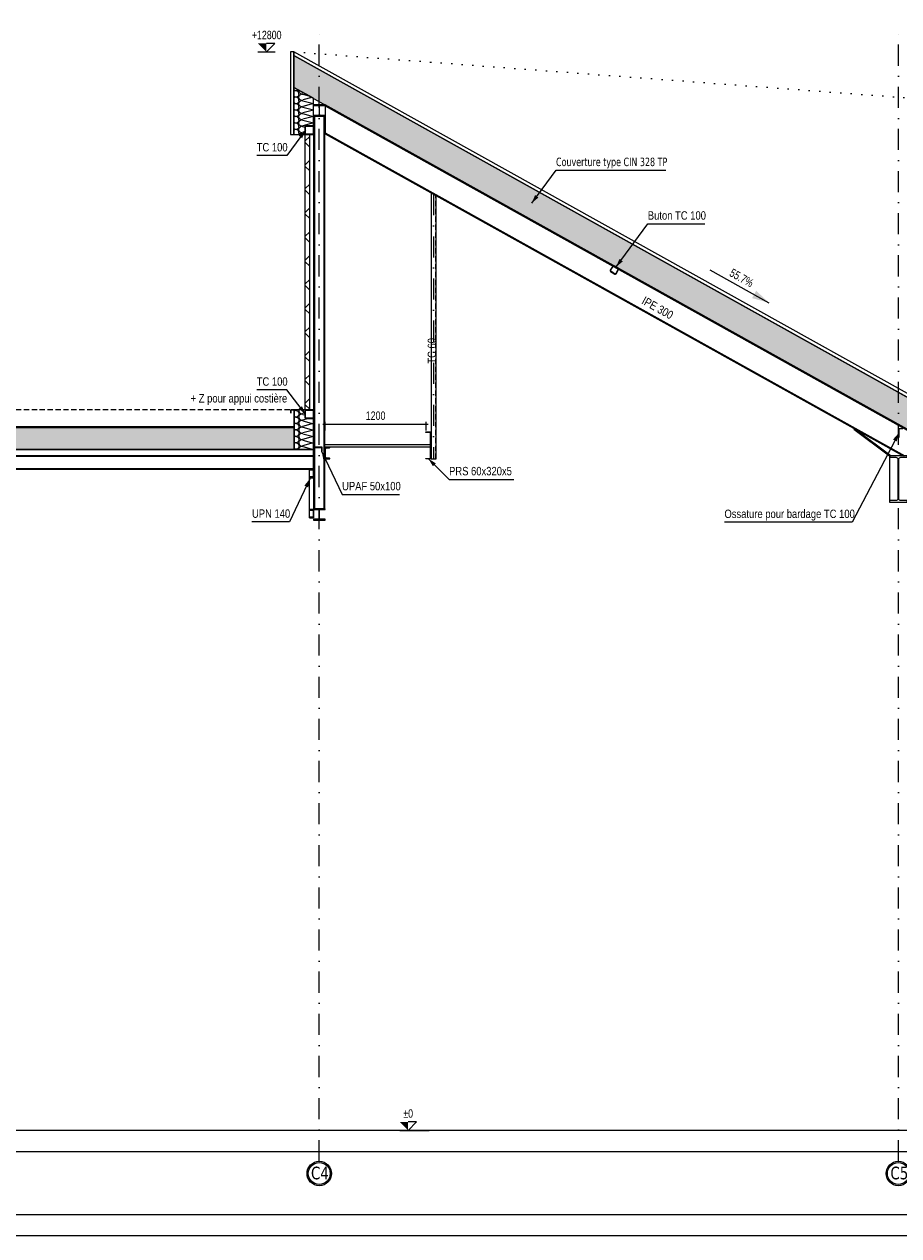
# Model space of a CAD drawing. Extents: x 293186 to 369035, y -341273 to -122059.
# Tile 24 of 64: x 303561 to 313936, y -247460 to -233082. Entities that reach past the tile are written whole.
import ezdxf

# ---------------------------------------------------------------- set-up
doc = ezdxf.new("R2010")
doc.units = 0
doc.header["$LTSCALE"] = 50
for name, pattern in [('DASHDOT', [10, 5, -2.5, 0, -2.5]), ('DOT', [2.5, 0, -2.5]), ('HIDDEN', [1.875, 1.25, -0.625])]:
    doc.linetypes.add(name, pattern=pattern)
doc.layers.get('0').update_dxf_attribs({"color": 1, "linetype": 'CONTINUOUS'})
doc.layers.add('ECHELLE_1_50', color=7, linetype='CONTINUOUS')
doc.styles.add('ARIAL', font='txt')
doc.styles.add('TAHOMA', font='txt')

# ---------------------------------------------------------------- blocks, each defined once
blk = doc.blocks.new('CDWK_EXTR_2')
at = {"color": 0}
blk.add_solid([(0, 0), (2, 0.5), (2, -0.5)], dxfattribs=at)
blk = doc.blocks.new('*D183')
at = {"layer": 'ECHELLE_1_50', "color": 150}
for p, q in [((308115, -246209), (308215, -246109)), ((308215, -246109), (308115, -246109)), ((308015, -246209), (308365, -246209))]:
    blk.add_line(p, q, dxfattribs=at)
blk.add_solid([(308115, -246209), (308115, -246109), (308015, -246109)], dxfattribs=at)
at = {"layer": 'ECHELLE_1_50', "color": 26, "style": 'ARIAL', "width": 0.75}
blk.add_text('%%P0', height=100, dxfattribs=at).set_placement((308058, -246059))
blk = doc.blocks.new('*D184')
at = {"layer": 'ECHELLE_1_50', "color": 150}
for p, q in [((306434, -233409), (306534, -233309)), ((306534, -233309), (306434, -233309)), ((306334, -233409), (306537, -233409))]:
    blk.add_line(p, q, dxfattribs=at)
blk.add_solid([(306434, -233409), (306434, -233309), (306334, -233309)], dxfattribs=at)
at = {"layer": 'ECHELLE_1_50', "color": 26, "style": 'ARIAL', "width": 0.75}
blk.add_text('+12800', height=100, dxfattribs=at).set_placement((306261, -233259))
blk = doc.blocks.new('*D185')
at = {"layer": 'ECHELLE_1_50'}
h = blk.add_hatch(color=150, dxfattribs=at)
edge = h.paths.add_edge_path()
edge.add_arc((307127, -237827), 6.25, 0, 360)
h = blk.add_hatch(color=150, dxfattribs=at)
edge = h.paths.add_edge_path()
edge.add_arc((308327, -237827), 6.25, 0, 360)
at = {"layer": 'ECHELLE_1_50', "color": 150}
for p, q in [((307127, -237802), (307127, -237902)), ((308327, -237802), (308327, -237902)), ((307102, -237827), (308352, -237827))]:
    blk.add_line(p, q, dxfattribs=at)
at = {"layer": 'ECHELLE_1_50', "color": 26, "style": 'ARIAL', "width": 0.75}
blk.add_text('1200', height=100, dxfattribs=at).set_placement((307613, -237777))

msp = doc.modelspace()

# ---------------------------------------------------------------- hatches: boundary and pattern name
at = {"layer": 'ECHELLE_1_50', "linetype": 'CONTINUOUS'}
h = msp.add_hatch(dxfattribs=at)
h.set_pattern_fill('ISOL_01', color=32, angle=-29.1273, style=0, pattern_type=2)
h.set_pattern_definition([(-29.12733, (-6.43, 3.6), (160.6289, 288.26955), [14.731068, -40.26919]), (60.872675, (-25.62, 67.02), (-96.08984, 53.54296), [8.92532, -321.076155]), (60.872675, (133.86, 240.22), (-96.08984, 53.54296), [8.92532, -321.076155]), (75.805139, (79.414, 32.218), (64.5330104, 341.8140604), [203.26899, -1504.39779]), (45.94021, (81.704, 30.942), (-256.7232314, -234.7222694), [203.26899, -1504.39779]), (-13.872206, (6.434, -3.585), (-96.0898354, 53.5429595), [14.95042, -1239.24816]), (135.617563, (-6.434, 3.585), (-96.0898454, 53.5429416), [14.95042, -1239.24816]), (-13.872206, (187.725, 268.668), (-96.0898354, 53.5429595), [14.95042, -1239.24816]), (-44.382445, (215.108, 257.913), (96.0898383, -53.5429543), [14.95042, -1239.24816]), (1.836431, (20.95, -7.17), (-96.089857, 53.542967), [14.362885, -627.04466]), (119.908914, (-17.19, 14.08), (-96.0898526, 53.542975), [14.362885, -627.04466]), (1.836431, (173.37, 268.21), (-96.089857, 53.542967), [14.362885, -627.04466]), (-60.091082, (225.79, 247.456), (96.089856, -53.5429685), [14.362885, -627.04466]), (15.872675, (35.304, -6.71), (-96.089865, 53.542973), [12.21431, -454.47826]), (105.872675, (-24.28, 26.49), (-96.089865, 53.542973), [12.21431, -454.47826]), (15.872675, (161.62, 264.87), (-96.089865, 53.542973), [12.21431, -454.47826]), (-74.127325, (232.954, 235.006), (96.089865, -53.542973), [12.21431, -454.47826]), (27.182607, (47.05, -3.37), (-96.08986, 53.542956), [12.811615, -383.80078]), (94.562738, (-27.62, 38.24), (-96.089844, 53.542984), [12.811615, -383.80078]), (27.182607, (150.225, 259.01), (-96.08986, 53.542956), [12.811615, -383.80078]), (-85.437258, (236.295, 223.26), (96.089848, -53.542977), [12.811615, -383.80078]), (42.437723, (58.45, 2.48), (-96.089863, 53.542965), [16.29085, -331.56126]), (79.307626, (-28.64, 51.01), (-96.089858, 53.542975), [16.29085, -331.56126]), (42.437723, (138.2, 248.02), (-96.089863, 53.542965), [16.29085, -331.56126]), (-100.692374, (237.31, 210.49), (96.089858, -53.542975), [16.29085, -331.56126]), (54.53248, (-21.273, 74.816), (-417.3476747, -522.9961445), [11.87078, -984.22602]), (67.212869, (74.816, 21.273), (225.1679222, 630.0821022), [11.87078, -984.22602]), (234.532495, (133.857, 240.225), (417.3475354, 522.9962556), [11.87078, -984.22602]), (-112.787131, (133.857, 240.225), (-225.1679222, -630.0821022), [11.87078, -984.22602])])
h.paths.add_polyline_path([(314275, -237642), (306761, -233454), (306761, -233832), (314114, -237930)])
h = msp.add_hatch(dxfattribs=at)
h.set_pattern_fill('ISOL_01', color=32, angle=90, style=0, pattern_type=2)
h.set_pattern_definition([(90, (-3e-16, -5.13), (-230, 1e-14), [10.267062, -28.06628]), (180, (-32.11, -38.33), (-9e-15, -76.66666), [6.22065, -223.779355]), (180, (-191.67, 1e-14), (-9e-15, -76.66666), [6.22065, -223.779355]), (194.9324646, (-46.556, 37.42), (-229.99890134, -76.670866), [141.671697, -1048.51501]), (165.0675354, (-46.556, 39.247), (229.99890134, -76.670866), [141.671697, -1048.51501]), (105.2551193, (3e-16, 5.134), (-2.1e-06, -76.6666583), [10.419943, -863.714573]), (254.7448883, (-3e-16, -5.134), (1.23e-05, -76.6666583), [10.419943, -863.714573]), (105.2551193, (-227.258, 23.147), (-2.1e-06, -76.6666583), [10.419943, -863.714573]), (74.7448807, (-230, 43.467), (-2.1e-06, 76.6666583), [10.419943, -863.714573]), (120.963757, (-2.74, 15.186), (5e-07, -76.666674), [10.01045, -437.02918]), (239.03624, (-2.74, -15.243), (-5.6e-06, -76.666674), [10.01045, -437.02918]), (120.963757, (-222.108, 14.563), (5e-07, -76.666674), [10.01045, -437.02918]), (59.036243, (-227.26, 53.52), (5e-07, 76.666674), [10.01045, -437.02918]), (135, (-7.89, 23.77), (-5e-15, -76.666681), [8.512967, -316.756166]), (225, (-7.89, -23.77), (-1e-14, -76.666681), [8.512967, -316.756166]), (135, (-216.09, 8.544), (-5e-15, -76.666681), [8.512967, -316.756166]), (45, (-222.11, 62.104), (5e-15, 76.666681), [8.512967, -316.756166]), (146.309933, (-13.91, 29.79), (9e-06, -76.666672), [8.929267, -267.496325]), (213.690063, (-13.91, -29.79), (-1.4e-05, -76.666672), [8.929267, -267.496325]), (146.309933, (-208.66, 3.59), (9e-06, -76.666672), [8.929267, -267.496325]), (33.690067, (-216.09, 68.12), (9e-06, 76.666672), [8.929267, -267.496325]), (161.565048, (-21.34, 34.74), (4e-06, -76.666677), [11.35418, -231.087122]), (198.434952, (-21.34, -34.74), (-4e-06, -76.666677), [11.35418, -231.087122]), (161.565048, (-197.89, 1e-14), (4e-06, -76.666677), [11.35418, -231.087122]), (18.434952, (-208.66, 73.076), (4e-06, 76.666677), [11.35418, -231.087122]), (173.659805, (-38.333, -38.333), (460.0000316, -76.6666898), [8.273537, -685.97266]), (186.340195, (-38.333, 38.333), (-460.0000316, -76.6666898), [8.273537, -685.97266]), (353.6598206, (-191.667, 1e-14), (-460.000052, 76.6665672), [8.273537, -685.97266]), (6.340195, (-191.667, 1e-14), (460.0000316, 76.6666898), [8.273537, -685.97266])])
h.paths.add_polyline_path([(306761, -233832), (306761, -234389), (306900, -234389, -0.4142), (306894, -234383), (306894, -234295, -0.4142), (306900, -234289), (306944, -234289), (306988, -234289, -0.107857), (306991, -234289), (306991, -233960)])
h = msp.add_hatch(dxfattribs=at)
h.set_pattern_fill('ANSI37', color=141, scale=62.992127, style=0, pattern_type=2)
h.set_pattern_definition([(45, (0, 0), (141.42136, -141.42136), []), (-45, (0, 0), (141.42136, 141.42136), [])])
h.paths.add_polyline_path([(306894, -234389), (306944, -234389), (306944, -237659), (306894, -237659)])
msp.add_hatch(color=3, dxfattribs=at).paths.add_polyline_path([(306664, -238129), (306764, -238129), (306764, -237859), (306764, -237659), (306724, -237659), (306724, -237699), (306725, -237699), (306725, -237659), (306763, -237659), (306763, -237859), (306763, -238128), (306664, -238128)])
h = msp.add_hatch(dxfattribs=at)
h.set_pattern_fill('ISOL_01', color=32, angle=-90, style=0, pattern_type=2)
h.set_pattern_definition([(-90, (-3e-16, 5.13), (230, 1e-14), [10.267062, -28.06628]), (0, (32.11, 38.33), (0, 76.66666), [6.22065, -223.779355]), (0, (191.67, 1e-14), (0, 76.66666), [6.22065, -223.779355]), (14.9324646, (46.556, -37.42), (229.99890134, 76.670866), [141.671697, -1048.51501]), (-14.9324646, (46.556, -39.247), (-229.99890134, 76.670866), [141.671697, -1048.51501]), (-74.7448807, (3e-16, -5.134), (2.1e-06, 76.6666583), [10.419943, -863.714573]), (74.7448883, (-3e-16, 5.134), (-1.23e-05, 76.6666583), [10.419943, -863.714573]), (-74.7448807, (227.258, -23.147), (2.1e-06, 76.6666583), [10.419943, -863.714573]), (-105.2551193, (230, -43.467), (2.1e-06, -76.6666583), [10.419943, -863.714573]), (-59.036243, (2.74, -15.186), (-5e-07, 76.666674), [10.01045, -437.02918]), (59.03624, (2.74, 15.243), (5.6e-06, 76.666674), [10.01045, -437.02918]), (-59.036243, (222.108, -14.563), (-5e-07, 76.666674), [10.01045, -437.02918]), (-120.963757, (227.26, -53.52), (-5e-07, -76.666674), [10.01045, -437.02918]), (-45, (7.89, -23.77), (-5e-15, 76.666681), [8.512967, -316.756166]), (45, (7.89, 23.77), (5e-15, 76.666681), [8.512967, -316.756166]), (-45, (216.09, -8.544), (-5e-15, 76.666681), [8.512967, -316.756166]), (-135, (222.11, -62.104), (5e-15, -76.666681), [8.512967, -316.756166]), (-33.690067, (13.91, -29.79), (-9e-06, 76.666672), [8.929267, -267.496325]), (33.690063, (13.91, 29.79), (1.4e-05, 76.666672), [8.929267, -267.496325]), (-33.690067, (208.66, -3.59), (-9e-06, 76.666672), [8.929267, -267.496325]), (-146.309933, (216.09, -68.12), (-9e-06, -76.666672), [8.929267, -267.496325]), (-18.434952, (21.34, -34.74), (-4e-06, 76.666677), [11.35418, -231.087122]), (18.434952, (21.34, 34.74), (4e-06, 76.666677), [11.35418, -231.087122]), (-18.434952, (197.89, 1e-14), (-4e-06, 76.666677), [11.35418, -231.087122]), (-161.565048, (208.66, -73.076), (-4e-06, -76.666677), [11.35418, -231.087122]), (-6.340195, (38.333, 38.333), (-460.0000316, 76.6666898), [8.273537, -685.97266]), (6.340195, (38.333, -38.333), (460.0000316, 76.6666898), [8.273537, -685.97266]), (173.6598206, (191.667, 1e-14), (460.000052, -76.6665672), [8.273537, -685.97266]), (-173.659805, (191.667, 1e-14), (-460.0000316, -76.6666898), [8.273537, -685.97266])])
h.paths.add_polyline_path([(306994, -238129), (306994, -237758, -0.107855), (306992, -237759), (306904, -237759, -0.060048), (306902, -237759), (306900, -237759, -0.4142), (306894, -237753), (306894, -237665, -0.293242), (306898, -237659), (306898, -237659), (306764, -237659), (306764, -238129)])
h = msp.add_hatch(dxfattribs=at)
h.set_pattern_fill('ISOL_01', color=32, angle=0.0003, style=0, pattern_type=2)
h.set_pattern_definition([(0.000335, (-5.8, -3e-05), (-0.00152, 259.90984), [11.60222, -31.716096]), (90.000335, (-43.32, 36.29), (-86.636605, -0.000506), [7.0296, -252.88024]), (90.000335, (-0.001, 216.59), (-86.636605, -0.000506), [7.0296, -252.88024]), (104.9327993, (42.286, 52.61), (-86.642875, 259.90808605), [160.095075, -1184.86679]), (75.06787, (44.35, 52.61), (-86.6398383, -259.9090983), [160.095075, -1184.86679]), (15.255454, (5.8, 3e-05), (-86.6366018, -0.0005038), [11.77498, -976.034396]), (164.745223, (-5.8, -3e-05), (-86.6366018, -0.00052), [11.77498, -976.034396]), (15.255454, (26.156, 256.812), (-86.6366018, -0.0005038), [11.77498, -976.034396]), (-15.2547846, (49.118, 259.91), (86.6366018, 0.0005084), [11.77498, -976.034396]), (30.964091, (17.16, 3.1), (-86.6366195, -0.0005067), [11.31224, -493.86166]), (149.036574, (-17.225, 3.1), (-86.6366195, -0.0005), [11.31224, -493.86166]), (30.964091, (16.456, 250.99), (-86.6366195, -0.0005067), [11.31224, -493.86166]), (-30.963422, (60.48, 256.81), (86.6366195, 0.0005055), [11.31224, -493.86166]), (45.000335, (26.86, 8.92), (-86.636627, -0.000506), [9.620017, -357.94801]), (135.000335, (-26.86, 8.92), (-86.636627, -0.000506), [9.620017, -357.94801]), (45.000335, (9.653, 244.19), (-86.636627, -0.000506), [9.620017, -357.94801]), (-44.999665, (70.18, 250.99), (86.636627, 0.000506), [9.620017, -357.94801]), (56.310267, (33.664, 15.72), (-86.636617, -0.000516), [10.090454, -302.282284]), (123.690398, (-33.664, 15.72), (-86.636617, -0.00049), [10.090454, -302.282284]), (56.310267, (4.056, 235.79), (-86.636617, -0.000516), [10.090454, -302.282284]), (-56.309598, (76.98, 244.19), (86.636617, 0.000496), [10.090454, -302.282284]), (71.565383, (39.26, 24.12), (-86.636623, -0.00051), [12.83071, -261.13833]), (108.435286, (-39.26, 24.12), (-86.636623, -0.000502), [12.83071, -261.13833]), (71.565383, (-0.001, 223.62), (-86.636623, -0.00051), [12.83071, -261.13833]), (-71.564714, (82.58, 235.79), (86.636623, 0.000502), [12.83071, -261.13833]), (83.66014, (-43.319, 43.318), (-86.6336007, -519.8202092), [9.34945, -775.178436]), (96.340529, (43.318, 43.319), (-86.639674, 519.819197), [9.34945, -775.178436]), (263.660155, (-0.001, 216.592), (86.6334622, 519.8202323), [9.34945, -775.178436]), (-83.659471, (-0.001, 216.592), (86.639674, -519.819197), [9.34945, -775.178436])])
h.paths.add_polyline_path([(306764, -237869), (294262, -237869), (294262, -238129), (306764, -238129)])

# ---------------------------------------------------------------- linework, layer by layer
at = {"layer": 'ECHELLE_1_50', "color": 158, "linetype": 'DASHDOT'}
for p, q in [((307061, -246576), (307061, -233104)), ((313931, -246576), (313931, -233104))]:
    msp.add_line(p, q, dxfattribs=at)
at = {"layer": 'ECHELLE_1_50', "color": 146, "linetype": 'DOT'}
msp.add_line((306761, -233409), (328361, -235029), dxfattribs=at)
at = {"layer": 'ECHELLE_1_50', "color": 146, "linetype": 'CONTINUOUS'}
for p, q in [((307131, -234051), (314036, -237898)), ((307131, -234369), (314010, -238203)), ((313402, -237887, 2540), (313826, -238203, 2540)), ((313421, -237887, 2540), (313846, -238203, 2540))]:
    msp.add_line(p, q, dxfattribs=at)
at = {"layer": 'ECHELLE_1_50', "color": 5, "linetype": 'CONTINUOUS'}
for p, q in [((307003, -234171), (307003, -238833)), ((307119, -238833), (307119, -234171))]:
    msp.add_line(p, q, dxfattribs=at)
at = {"layer": 'ECHELLE_1_50', "color": 54, "linetype": 'HIDDEN'}
for p, q in [((308390, -235084), (308390, -238240)), ((308444, -238240), (308444, -235114))]:
    msp.add_line(p, q, dxfattribs=at)
at = {"layer": 'ECHELLE_1_50', "color": 54, "linetype": 'DASHDOT'}
msp.add_line((308417, -235099), (308417, -238240), dxfattribs=at)
at = {"layer": 'ECHELLE_1_50', "color": 150, "linetype": 'CONTINUOUS'}
msp.add_line((311696, -235996), (312395, -236386), dxfattribs=at)
at = {"layer": 'ECHELLE_1_50', "color": 32, "linetype": 'HIDDEN'}
msp.add_line((306994, -237659), (294260, -237659), dxfattribs=at)
at = {"layer": 'ECHELLE_1_50', "color": 22}
for p, q in [((306994, -238210, 2540), (302951, -238210, 2540)), ((302951, -238355, 2540), (306994, -238355, 2540))]:
    msp.add_line(p, q, dxfattribs=at)
at = {"layer": 'ECHELLE_1_50', "color": 141}
msp.add_line((313826, -238220), (313826, -238735), dxfattribs=at)
at = {"layer": 'ECHELLE_1_50', "color": 32, "linetype": 'CONTINUOUS'}
for points in [[(293186, -205510), (368085, -205510), (368085, -247460), (293186, -247460), (293186, -205510)], [(293436, -205760), (367835, -205760), (367835, -247210), (293436, -247210), (293436, -205760)]]:
    msp.add_lwpolyline(points, dxfattribs=at)
for points in [[(314388, -237659), (306761, -233409), (306761, -233454), (314368, -237694)], [(314275, -237642), (306761, -233454), (306761, -233832), (314114, -237930)], [(306764, -237869), (306764, -237859), (294262, -237859), (294262, -237869)], [(306764, -237869), (294262, -237869), (294262, -238129), (306764, -238129)], [(306994, -238203), (306994, -238129), (294262, -238129), (294262, -238203)]]:
    msp.add_lwpolyline(points, close=True, dxfattribs=at)
for points in [[(306761, -233832), (306761, -234389), (306900, -234389, -0.4142), (306894, -234383), (306894, -234295, -0.4142), (306900, -234289), (306944, -234289), (306988, -234289, -0.107857), (306991, -234289), (306991, -233960)], [(306994, -238129), (306994, -237758, -0.107855), (306992, -237759), (306904, -237759, -0.060048), (306902, -237759), (306900, -237759, -0.4142), (306894, -237753), (306894, -237665, -0.293242), (306898, -237659), (306898, -237659), (306764, -237659), (306764, -238129)]]:
    msp.add_lwpolyline(points, format="xyb", close=True, dxfattribs=at)
at = {"layer": 'ECHELLE_1_50', "color": 5, "linetype": 'CONTINUOUS'}
for points in [[(307063, -234151), (307063, -234059, -0.414214), (307075, -234047), (307131, -234047), (307131, -234038), (307099, -234038), (307099, -234038), (307023, -234038), (307023, -234038), (306991, -234038), (306991, -234047), (307046, -234047, -0.414214), (307058, -234059), (307058, -234151, -0.414214), (307046, -234163), (306991, -234163), (306991, -234171)], [(306991, -234171), (307131, -234171), (307131, -234163), (307075, -234163, -0.414214), (307063, -234151)], [(307063, -238945), (307063, -238853, -0.414214), (307075, -238841), (307131, -238841), (307131, -238833), (307099, -238833), (307099, -238833), (307023, -238833), (307023, -238833), (306991, -238833), (306991, -238841), (307046, -238841, -0.414214), (307058, -238853), (307058, -238945, -0.414214), (307046, -238957), (306991, -238957), (306991, -238966)], [(306991, -238966), (307131, -238966), (307131, -238957), (307075, -238957, -0.414214), (307063, -238945)]]:
    msp.add_lwpolyline(points, format="xyb", dxfattribs=at)
at = {"layer": 'ECHELLE_1_50', "color": 146, "linetype": 'CONTINUOUS'}
msp.add_lwpolyline([(314036, -237886), (307131, -234038), (307131, -234382), (313988, -238203)], dxfattribs=at)
at = {"layer": 'ECHELLE_1_50', "color": 5, "linetype": 'CONTINUOUS'}
msp.add_lwpolyline([(307127, -238833), (307127, -234171), (306994, -234171), (306994, -238833), (307127, -238833)], dxfattribs=at)
at = {"layer": 'ECHELLE_1_50', "color": 7, "linetype": 'CONTINUOUS'}
for points in [[(306897, -234339), (306678, -234641), (306319, -234641)], [(309582, -235204), (309870, -234815), (311173, -234815)], [(310583, -235962), (310959, -235451), (311634, -235451)], [(306897, -237709), (306678, -237422), (306319, -237422)], [(313936, -237933), (313385, -238992), (311868, -238992)], [(307089, -238150), (307332, -238663), (308012, -238663)], [(308357, -238240), (308601, -238485), (309370, -238485)], [(306950, -238477), (306707, -238989), (306263, -238989)]]:
    msp.add_lwpolyline(points, dxfattribs=at)
at = {"layer": 'ECHELLE_1_50', "color": 54, "linetype": 'CONTINUOUS'}
for points in [[(306944, -234289), (306900, -234289, 0.4142), (306894, -234295), (306894, -234383, 0.4142), (306900, -234389)], [(306944, -234386), (306900, -234386, -0.4142), (306897, -234383), (306897, -234295, -0.4142), (306900, -234292), (306944, -234292)], [(306900, -234389), (306988, -234389, 0.4142), (306994, -234383), (306994, -234295, 0.4142), (306988, -234289), (306944, -234289)], [(306944, -234292), (306988, -234292, -0.4142), (306991, -234295), (306991, -234383, -0.4142), (306988, -234386), (306944, -234386)], [(306944, -237659), (306900, -237659, 0.4142), (306894, -237665), (306894, -237753, 0.4142), (306900, -237759)], [(306944, -237756), (306900, -237756, -0.4142), (306897, -237753), (306897, -237665, -0.4142), (306900, -237662), (306944, -237662)], [(306900, -237759), (306988, -237759, 0.4142), (306994, -237753), (306994, -237665, 0.4142), (306988, -237659), (306944, -237659)], [(306944, -237662), (306988, -237662, -0.4142), (306991, -237665), (306991, -237753, -0.4142), (306988, -237756), (306944, -237756)], [(313986, -237883), (313942, -237883, 0.4142), (313936, -237889), (313936, -237977, 0.4142), (313942, -237983)]]:
    msp.add_lwpolyline(points, format="xyb", dxfattribs=at)
at = {"layer": 'ECHELLE_1_50', "color": 141, "linetype": 'CONTINUOUS'}
msp.add_lwpolyline([(306894, -234389), (306944, -234389), (306944, -237659), (306894, -237659)], close=True, dxfattribs=at)
at = {"layer": 'ECHELLE_1_50', "color": 54, "linetype": 'CONTINUOUS'}
msp.add_lwpolyline([(308387, -235082), (308387, -238240), (308447, -238240), (308447, -235115)], dxfattribs=at)
at = {"layer": 'ECHELLE_1_50', "color": 136, "linetype": 'CONTINUOUS'}
for points in [[(310583, -235962), (310557, -235947, 0.4142), (310544, -235951), (310513, -236002, 0.4142), (310517, -236016)], [(310545, -236027), (310519, -236012, -0.4142), (310518, -236005), (310548, -235953, -0.4142), (310555, -235951), (310581, -235966)], [(310517, -236016), (310569, -236046, 0.4142), (310583, -236043), (310613, -235991, 0.4142), (310609, -235977), (310583, -235962)], [(310581, -235966), (310607, -235981, -0.4142), (310608, -235988), (310578, -236040, -0.4142), (310571, -236042), (310545, -236027)]]:
    msp.add_lwpolyline(points, format="xyb", dxfattribs=at)
at = {"layer": 'ECHELLE_1_50', "color": 3, "linetype": 'CONTINUOUS', "elevation": 2540}
msp.add_lwpolyline([(306664, -238129), (306764, -238129), (306764, -237859), (306764, -237659), (306724, -237659), (306724, -237699), (306725, -237699), (306725, -237659), (306763, -237659), (306763, -237859), (306763, -238128), (306664, -238128)], close=True, dxfattribs=at)
at = {"layer": 'ECHELLE_1_50', "color": 5, "linetype": 'CONTINUOUS'}
msp.add_lwpolyline([(308327, -237920), (308387, -237920), (308387, -238240), (308327, -238240), (308327, -238235), (308382, -238235), (308382, -237925), (308327, -237925)], close=True, dxfattribs=at)
at = {"layer": 'ECHELLE_1_50', "color": 5, "linetype": 'CONTINUOUS', "elevation": 2540}
msp.add_lwpolyline([(306994, -238150), (306999, -238150), (306999, -238105), (307089, -238105), (307089, -238150), (307094, -238150), (307094, -238100), (306994, -238100)], close=True, dxfattribs=at)
at = {"layer": 'ECHELLE_1_50', "color": 5, "linetype": 'CONTINUOUS'}
msp.add_lwpolyline([(307127, -238240), (307187, -238240), (307187, -238238, 0.414214), (307182, -238233), (307144, -238229, -0.414214), (307134, -238219), (307134, -238170), (307134, -238122, -0.414214), (307144, -238112), (307182, -238108, 0.414215), (307187, -238103), (307187, -238100), (307162, -238100), (307127, -238100)], format="xyb", close=True, dxfattribs=at)
at = {"layer": 'ECHELLE_1_50', "color": 22, "elevation": 2540}
msp.add_lwpolyline([(302951, -238363), (306994, -238363), (306994, -238203), (302951, -238203), (302951, -238363)], dxfattribs=at)
at = {"layer": 'ECHELLE_1_50', "color": 141, "linetype": 'CONTINUOUS'}
for points in [[(314036, -238203), (313826, -238203), (313826, -238220), (313901, -238220, -0.414214), (313925, -238244)], [(313925, -238244), (313925, -238711, -0.414214), (313901, -238735), (313826, -238735), (313826, -238753), (313871, -238753), (313991, -238753), (314036, -238753), (314036, -238735), (313960, -238735, -0.414214), (313936, -238711), (313936, -238244, -0.414214), (313960, -238220), (314036, -238220), (314036, -238203)]]:
    msp.add_lwpolyline(points, format="xyb", dxfattribs=at)
at = {"layer": 'ECHELLE_1_50', "color": 146, "linetype": 'CONTINUOUS'}
for points in [[(306994, -238363), (306964, -238363), (306944, -238363), (306944, -238371), (306980, -238371, -0.414), (306989, -238380)], [(306989, -238380), (306989, -238446, -0.414), (306980, -238454), (306944, -238454), (306944, -238463), (306994, -238463), (306994, -238363)]]:
    msp.add_lwpolyline(points, format="xyb", dxfattribs=at)
msp.add_lwpolyline([(306944, -238363), (306994, -238363), (306994, -238940), (306944, -238940)], close=True, dxfattribs=at)
at = {"layer": 'ECHELLE_1_50', "color": 146, "linetype": 'HIDDEN'}
for points in [[(306994, -238840), (306964, -238840), (306944, -238840), (306944, -238848), (306980, -238848, -0.414), (306989, -238857)], [(306989, -238857), (306989, -238923, -0.414), (306980, -238931), (306944, -238931), (306944, -238940), (306994, -238940), (306994, -238840)]]:
    msp.add_lwpolyline(points, format="xyb", dxfattribs=at)
at = {"layer": 'ECHELLE_1_50', "color": 9, "linetype": 'CONTINUOUS'}
msp.add_lwpolyline([(294166, -246459), (334316, -246459), (334316, -246209), (294166, -246209)], close=True, dxfattribs=at)
at = {"layer": 'ECHELLE_1_50', "color": 158, "linetype": 'CONTINUOUS'}
for centre, radius in [((307061, -246721), 145), ((313931, -246721), 145), ((307061, -246721), 130), ((313931, -246721), 130)]:
    msp.add_circle(centre, radius, dxfattribs=at)
at = {"layer": 'ECHELLE_1_50', "color": 32, "linetype": 'CONTINUOUS'}
msp.add_3dface([(306761, -233409, 2540), (306721, -233409, 2540), (306721, -234389, 2540), (306761, -234389, 2540)], dxfattribs=at)
at = {"layer": 'ECHELLE_1_50', "color": 7, "linetype": 'CONTINUOUS'}
msp.add_3dface([(307127, -238070, 2540), (308387, -238070, 2540), (308387, -238100, 2540), (307127, -238100, 2540)], dxfattribs=at)

# ---------------------------------------------------------------- block references
at = {"layer": 'ECHELLE_1_50', "color": 0}
for name in ['*D184', '*D185', '*D183']:
    msp.add_blockref(name, (0, 0), dxfattribs=at)
at = {"layer": 'ECHELLE_1_50', "color": 7, "linetype": 'CONTINUOUS', "xscale": 50, "yscale": 50, "zscale": 50}
for p, rotation in [((306897, -234339), 234.07020283), ((309582, -235204), 53.52397092), ((310583, -235962), 53.69250483), ((306897, -237709), 127.36026786), ((313936, -237933), 242.51933697), ((307089, -238150), 295.3357147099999), ((308357, -238240), 314.89657402), ((306950, -238477), 244.66428529)]:
    msp.add_blockref('CDWK_EXTR_2', p, dxfattribs=dict(at, rotation=rotation))
at = {"layer": 'ECHELLE_1_50', "color": 150, "linetype": 'CONTINUOUS', "xscale": 100, "yscale": 100, "zscale": 100, "rotation": 150.87267424}
msp.add_blockref('CDWK_EXTR_2', (312395, -236386), dxfattribs=at)

# ---------------------------------------------------------------- texts
at = {"layer": 'ECHELLE_1_50', "color": 7, "style": 'ARIAL', "width": 0.8}
for s, p in [('TC 100', (306319, -234591)), ('Buton TC 100', (310959, -235401)), ('TC 100', (306319, -237372)), ('+ Z pour appui costière', (305535, -237571)), ('PRS 60x320x5', (308601, -238435)), ('UPAF 50x100', (307332, -238613)), ('UPN 140', (306263, -238939)), ('Ossature pour bardage TC 100', (311868, -238942))]:
    msp.add_text(s, height=100, dxfattribs=at).set_placement(p)
at = {"layer": 'ECHELLE_1_50', "color": 32, "style": 'TAHOMA', "width": 0.8}
msp.add_text('Couverture type CIN 328 TP', height=100, dxfattribs=at).set_placement((309870, -234765))
at = {"layer": 'ECHELLE_1_50', "color": 26, "style": 'ARIAL', "width": 0.75}
msp.add_text('55.7%', height=100, rotation=330.8727, dxfattribs=at).set_placement((311918, -236063))
at = {"layer": 'ECHELLE_1_50', "color": 7, "style": 'ARIAL', "width": 0.8}
for s, rotation, p in [('IPE 300', 330.8727, (310877, -236394)), ('TC 60', 90, (308447, -237110))]:
    msp.add_text(s, height=100, rotation=rotation, dxfattribs=at).set_placement(p)
at = {"layer": 'ECHELLE_1_50', "color": 96, "style": 'TAHOMA', "width": 0.9}
for s, p in [('C4', (306963, -246790)), ('C5', (313837, -246790))]:
    msp.add_text(s, height=150, dxfattribs=at).set_placement(p)

doc.saveas('drawing.dxf')
